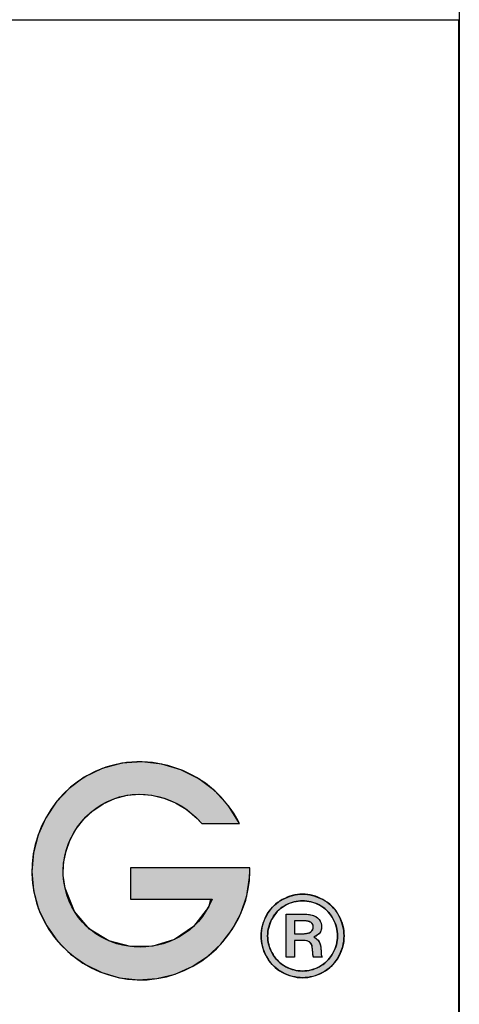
# Model space of a CAD drawing. Header units: inches. Extents: x 0 to 188, y 0 to 141.
# Tile 20 of 23: x 183 to 188, y 8 to 19. Entities that reach past the tile are written whole.
import ezdxf
from ezdxf import colors
from ezdxf.entities.mleader import LeaderData, LeaderLine
from ezdxf.math import Vec2, Vec3

# ---------------------------------------------------------------- set-up
doc = ezdxf.new("R2010")
doc.units = ezdxf.units.IN
doc.header["$MEASUREMENT"] = 0
doc.layers.add('Default', color=7, linetype='Continuous')
doc.layers.add('Layer_1', color=7, linetype='Continuous')

# ---------------------------------------------------------------- blocks, each defined once
blk = doc.blocks.new('_DOT')
at = {"color": 0}
blk.add_line((0, 0), (-1, 0), dxfattribs=at)
at = {"color": 0, "const_width": 0.333}
blk.add_lwpolyline([(-0.1665, 0, 1), (0.1665, 0, 1)], format="xyb", close=True, dxfattribs=at)
blk = doc.blocks.new('block_2')
at = {"layer": 'Default', "linetype": 'Continuous'}
blk.add_hatch(color=7, dxfattribs=at).paths.add_polyline_path([(1.05664, 0.1191), (1.05664, 0.11785), (1.05664, 0.11454), (1.05664, 0.10981), (1.05664, 0.10432), (1.05664, 0.09872), (1.05664, 0.09367), (1.05664, 0.08981), (1.05664, 0.0878), (1.05813, 0.08765), (1.06515, 0.08765), (1.07641, 0.08765), (1.09021, 0.08765), (1.10487, 0.08765), (1.11867, 0.08765), (1.12993, 0.08765), (1.13695, 0.08765), (1.13468, 0.07977), (1.11976, 0.06043), (1.10067, 0.04748), (1.07905, 0.04085), (1.05656, 0.04042), (1.03485, 0.0461), (1.01558, 0.05781), (1.00038, 0.07543), (0.99093, 0.09888), (0.98916, 0.11143), (0.98953, 0.12386), (0.99189, 0.13596), (0.99612, 0.14749), (1.00209, 0.15824), (1.00967, 0.16796), (1.01873, 0.17643), (1.02914, 0.18342), (1.04089, 0.18874), (1.05318, 0.19192), (1.06561, 0.19297), (1.07796, 0.192), (1.09002, 0.18911), (1.10154, 0.18439), (1.11231, 0.17795), (1.1221, 0.16989), (1.12815, 0.16367), (1.13056, 0.16367), (1.13519, 0.16367), (1.14126, 0.16367), (1.14798, 0.16367), (1.15457, 0.16367), (1.16025, 0.16367), (1.16423, 0.16367), (1.16573, 0.16367), (1.15485, 0.18125), (1.14111, 0.19619), (1.12504, 0.20828), (1.10717, 0.21732), (1.08801, 0.22308), (1.06811, 0.22537), (1.04797, 0.22397), (1.02813, 0.21868), (1.01026, 0.20998), (0.99496, 0.19866), (0.98202, 0.18501), (0.97163, 0.16944), (0.96398, 0.15238), (0.95925, 0.13425), (0.95763, 0.11549), (0.95931, 0.09652), (0.96443, 0.07793), (0.97257, 0.06094), (0.98337, 0.04584), (0.99645, 0.03286), (1.01143, 0.02225), (1.02796, 0.01424), (1.04567, 0.00907), (1.06417, 0.00698), (1.08312, 0.00819), (1.10143, 0.01272), (1.11844, 0.02023), (1.13382, 0.03039), (1.14729, 0.04288), (1.15855, 0.05738), (1.16729, 0.07354), (1.17321, 0.09107), (1.17602, 0.10962), (1.17622, 0.11603), (1.17622, 0.1163), (1.17622, 0.11673), (1.17622, 0.11726), (1.17622, 0.11782), (1.17622, 0.11834), (1.17622, 0.11877), (1.17622, 0.11904), (1.17566, 0.1191), (1.16801, 0.1191), (1.15334, 0.1191), (1.13413, 0.1191), (1.11284, 0.1191), (1.09197, 0.1191), (1.074, 0.1191), (1.06139, 0.1191)])
at = {"layer": 'Default', "color": 7, "linetype": 'Continuous'}
blk.add_lwpolyline([(1.05664, 0.1191), (1.05664, 0.11785), (1.05664, 0.11454), (1.05664, 0.10981), (1.05664, 0.10432), (1.05664, 0.09872), (1.05664, 0.09367), (1.05664, 0.08981), (1.05664, 0.0878), (1.05813, 0.08765), (1.06515, 0.08765), (1.07641, 0.08765), (1.09021, 0.08765), (1.10487, 0.08765), (1.11867, 0.08765), (1.12993, 0.08765), (1.13695, 0.08765), (1.13468, 0.07977), (1.11976, 0.06043), (1.10067, 0.04748), (1.07905, 0.04085), (1.05656, 0.04042), (1.03485, 0.0461), (1.01558, 0.05781), (1.00038, 0.07543), (0.99093, 0.09888), (0.98916, 0.11143), (0.98953, 0.12386), (0.99189, 0.13596), (0.99612, 0.14749), (1.00209, 0.15824), (1.00967, 0.16796), (1.01873, 0.17643), (1.02914, 0.18342), (1.04089, 0.18874), (1.05318, 0.19192), (1.06561, 0.19297), (1.07796, 0.192), (1.09002, 0.18911), (1.10154, 0.18439), (1.11231, 0.17795), (1.1221, 0.16989), (1.12815, 0.16367), (1.13056, 0.16367), (1.13519, 0.16367), (1.14126, 0.16367), (1.14798, 0.16367), (1.15457, 0.16367), (1.16025, 0.16367), (1.16423, 0.16367), (1.16573, 0.16367), (1.15485, 0.18125), (1.14111, 0.19619), (1.12504, 0.20828), (1.10717, 0.21732), (1.08801, 0.22308), (1.06811, 0.22537), (1.04797, 0.22397), (1.02813, 0.21868), (1.01026, 0.20998), (0.99496, 0.19866), (0.98202, 0.18501), (0.97163, 0.16944), (0.96398, 0.15238), (0.95925, 0.13425), (0.95763, 0.11549), (0.95931, 0.09652), (0.96443, 0.07793), (0.97257, 0.06094), (0.98337, 0.04584), (0.99645, 0.03286), (1.01143, 0.02225), (1.02796, 0.01424), (1.04567, 0.00907), (1.06417, 0.00698), (1.08312, 0.00819), (1.10143, 0.01272), (1.11844, 0.02023), (1.13382, 0.03039), (1.14729, 0.04288), (1.15855, 0.05738), (1.16729, 0.07354), (1.17321, 0.09107), (1.17602, 0.10962), (1.17622, 0.11603), (1.17622, 0.1163), (1.17622, 0.11673), (1.17622, 0.11726), (1.17622, 0.11782), (1.17622, 0.11834), (1.17622, 0.11877), (1.17622, 0.11904), (1.17566, 0.1191), (1.16801, 0.1191), (1.15334, 0.1191), (1.13413, 0.1191), (1.11284, 0.1191), (1.09197, 0.1191), (1.074, 0.1191), (1.06139, 0.1191), (1.05664, 0.1191)], close=True, dxfattribs=at)
for points, knots in [([(1.16573, 0.16367), (1.13995, 0.21598), (1.07505, 0.24015), (1.02167, 0.21601), (0.97218, 0.19362), (0.94634, 0.1359), (0.96236, 0.08397), (0.97812, 0.03287), (1.03023, 0), (1.08312, 0.00819), (1.13555, 0.01634), (1.17622, 0.06272), (1.17622, 0.11597)], [0, 0, 0, 0, 0.25, 0.25, 0.25, 0.5, 0.5, 0.5, 0.75, 0.75, 0.75, 1, 1, 1, 1]), ([(1.13844, 0.08765), (1.10997, 0.01892), (1.0077, 0.02574), (0.99093, 0.09888), (0.98295, 0.13366), (1.00111, 0.16984), (1.03289, 0.18538), (1.06578, 0.20146), (1.10471, 0.19096), (1.12797, 0.16367)], [0, 0, 0, 0, 0.333333, 0.333333, 0.333333, 0.666667, 0.666667, 0.666667, 1, 1, 1, 1])]:
    blk.add_open_spline(points, degree=3, knots=knots, dxfattribs=at)
for points in [[(1.12797, 0.16367), (1.12797, 0.16367), (1.16573, 0.16367), (1.16573, 0.16367)], [(1.05664, 0.1191), (1.05664, 0.1191), (1.05664, 0.08765), (1.05664, 0.08765)], [(1.17622, 0.1191), (1.17622, 0.1191), (1.05664, 0.1191), (1.05664, 0.1191)], [(1.17622, 0.11597), (1.17622, 0.11597), (1.17622, 0.1191), (1.17622, 0.1191)], [(1.05664, 0.08765), (1.05664, 0.08765), (1.13844, 0.08765), (1.13844, 0.08765)]]:
    blk.add_open_spline(points, degree=3, dxfattribs=at)
blk = doc.blocks.new('block_5')
at = {"layer": 'Layer_1', "linetype": 'Continuous'}
h = blk.add_hatch(color=7, dxfattribs=at)
h.paths.add_polyline_path([(0.04154, 0.08362), (0.03907, 0.08354), (0.0366, 0.08331), (0.03414, 0.08292), (0.0317, 0.08238), (0.02926, 0.08168), (0.02683, 0.08082), (0.02441, 0.07981), (0.022, 0.07865), (0.01964, 0.07733), (0.01739, 0.07588), (0.01527, 0.07429), (0.01328, 0.07257), (0.0114, 0.07072), (0.00966, 0.06873), (0.00804, 0.06661), (0.00654, 0.06435), (0.00517, 0.06196), (0.00396, 0.05953), (0.00291, 0.05707), (0.00202, 0.05459), (0.00129, 0.05208), (0.00073, 0.04955), (0.00032, 0.04699), (0.00008, 0.04441), (0, 0.04181), (0.00008, 0.03923), (0.00032, 0.03668), (0.00071, 0.03415), (0.00127, 0.03165), (0.00198, 0.02917), (0.00285, 0.02671), (0.00388, 0.02428), (0.00507, 0.02187), (0.00641, 0.01951), (0.00788, 0.01727), (0.00947, 0.01516), (0.01119, 0.01317), (0.01305, 0.01131), (0.01503, 0.00957), (0.01713, 0.00796), (0.01937, 0.00648), (0.02173, 0.00512), (0.02413, 0.00392), (0.02656, 0.00288), (0.02902, 0.002), (0.0315, 0.00128), (0.034, 0.00072), (0.03653, 0.00032), (0.03908, 0.00008), (0.04165, 0), (0.0442, 0.00008), (0.04673, 0.00032), (0.04923, 0.00072), (0.05172, 0.00128), (0.05418, 0.002), (0.05662, 0.00288), (0.05905, 0.00392), (0.06145, 0.00512), (0.06381, 0.00648), (0.06604, 0.00796), (0.06816, 0.00957), (0.07014, 0.01131), (0.07199, 0.01317), (0.07372, 0.01516), (0.07532, 0.01727), (0.07679, 0.01951), (0.07813, 0.02187), (0.07932, 0.02428), (0.08034, 0.02671), (0.08121, 0.02917), (0.08193, 0.03165), (0.08248, 0.03415), (0.08288, 0.03668), (0.08312, 0.03923), (0.0832, 0.04181), (0.08312, 0.04441), (0.08287, 0.04699), (0.08247, 0.04955), (0.0819, 0.05208), (0.08117, 0.05459), (0.08028, 0.05707), (0.07923, 0.05953), (0.07802, 0.06196), (0.07666, 0.06435), (0.07517, 0.06661), (0.07355, 0.06873), (0.0718, 0.07072), (0.06993, 0.07257), (0.06793, 0.07429), (0.0658, 0.07588), (0.06354, 0.07733), (0.06117, 0.07865), (0.05876, 0.07981), (0.05634, 0.08082), (0.05391, 0.08168), (0.05146, 0.08238), (0.049, 0.08292), (0.04653, 0.08331), (0.04404, 0.08354)])
h.paths.add_polyline_path([(0.04154, 0.07706), (0.03944, 0.07699), (0.03735, 0.0768), (0.03527, 0.07647), (0.03321, 0.07601), (0.03115, 0.07542), (0.02911, 0.07469), (0.02707, 0.07384), (0.02505, 0.07286), (0.02306, 0.07175), (0.02117, 0.07052), (0.01938, 0.06918), (0.01771, 0.06772), (0.01614, 0.06615), (0.01467, 0.06447), (0.01331, 0.06268), (0.01206, 0.06077), (0.01091, 0.05875), (0.00989, 0.0567), (0.009, 0.05462), (0.00825, 0.05253), (0.00764, 0.05042), (0.00716, 0.04829), (0.00682, 0.04615), (0.00662, 0.04399), (0.00655, 0.04181), (0.00662, 0.03966), (0.00682, 0.03752), (0.00716, 0.0354), (0.00763, 0.0333), (0.00823, 0.03122), (0.00897, 0.02916), (0.00984, 0.02711), (0.01085, 0.02508), (0.01199, 0.02309), (0.01323, 0.0212), (0.01458, 0.01941), (0.01604, 0.01774), (0.0176, 0.01617), (0.01926, 0.01471), (0.02103, 0.01336), (0.0229, 0.01212), (0.02488, 0.01098), (0.0269, 0.00997), (0.02893, 0.0091), (0.03099, 0.00836), (0.03306, 0.00775), (0.03515, 0.00728), (0.03727, 0.00694), (0.0394, 0.00674), (0.04154, 0.00667), (0.04372, 0.00674), (0.04587, 0.00694), (0.04799, 0.00728), (0.0501, 0.00775), (0.05218, 0.00836), (0.05424, 0.0091), (0.05629, 0.00997), (0.05831, 0.01098), (0.06028, 0.01212), (0.06216, 0.01336), (0.06393, 0.01471), (0.06559, 0.01617), (0.06715, 0.01774), (0.06861, 0.01941), (0.06996, 0.0212), (0.0712, 0.02309), (0.07233, 0.02508), (0.07334, 0.02711), (0.07422, 0.02916), (0.07496, 0.03122), (0.07557, 0.0333), (0.07604, 0.0354), (0.07638, 0.03752), (0.07658, 0.03966), (0.07665, 0.04181), (0.07658, 0.04399), (0.07637, 0.04615), (0.07603, 0.04829), (0.07555, 0.05042), (0.07494, 0.05253), (0.07419, 0.05462), (0.0733, 0.0567), (0.07228, 0.05875), (0.07113, 0.06077), (0.06988, 0.06268), (0.06852, 0.06447), (0.06705, 0.06615), (0.06548, 0.06772), (0.0638, 0.06918), (0.06202, 0.07052), (0.06013, 0.07175), (0.05814, 0.07286), (0.05611, 0.07384), (0.05407, 0.07469), (0.05202, 0.07542), (0.04995, 0.07601), (0.04787, 0.07647), (0.04577, 0.0768), (0.04367, 0.07699)])
h = blk.add_hatch(color=7, dxfattribs=at)
h.paths.add_polyline_path([(0.025, 0.06371), (0.025, 0.06001), (0.025, 0.05094), (0.025, 0.0395), (0.025, 0.02874), (0.025, 0.02168), (0.02515, 0.02047), (0.02641, 0.02047), (0.02846, 0.02047), (0.0307, 0.02047), (0.03256, 0.02047), (0.03342, 0.02047), (0.03343, 0.02163), (0.03343, 0.025), (0.03343, 0.02942), (0.03343, 0.03372), (0.03343, 0.0367), (0.03349, 0.03737), (0.03427, 0.03737), (0.03563, 0.03737), (0.03717, 0.03737), (0.03848, 0.03737), (0.03917, 0.03737), (0.04078, 0.03735), (0.04261, 0.03726), (0.0442, 0.03712), (0.04557, 0.0369), (0.04671, 0.03663), (0.04761, 0.03628), (0.04834, 0.03587), (0.049, 0.0354), (0.04957, 0.03487), (0.05006, 0.03427), (0.05047, 0.0336), (0.05081, 0.03283), (0.0511, 0.03182), (0.05133, 0.03057), (0.05152, 0.02907), (0.05167, 0.02733), (0.05176, 0.02546), (0.0518, 0.02438), (0.0519, 0.02337), (0.05207, 0.02244), (0.0523, 0.02158), (0.05259, 0.02079), (0.05298, 0.02047), (0.05436, 0.02047), (0.05647, 0.02047), (0.0587, 0.02047), (0.06048, 0.02047), (0.0612, 0.02047), (0.06097, 0.02101), (0.06077, 0.02152), (0.06061, 0.022), (0.06047, 0.02245), (0.06036, 0.02286), (0.06028, 0.02326), (0.06021, 0.02373), (0.06015, 0.02432), (0.06012, 0.025), (0.06009, 0.0258), (0.06009, 0.02669), (0.06001, 0.02865), (0.05981, 0.03055), (0.0595, 0.03228), (0.05908, 0.03382), (0.05856, 0.03517), (0.05792, 0.03634), (0.05717, 0.0374), (0.0563, 0.03835), (0.05532, 0.03919), (0.05423, 0.03993), (0.05303, 0.04057), (0.05386, 0.04112), (0.05516, 0.04174), (0.05631, 0.04244), (0.05732, 0.0432), (0.05819, 0.04405), (0.05892, 0.04497), (0.0595, 0.04596), (0.05996, 0.04702), (0.0603, 0.04815), (0.06052, 0.04934), (0.06062, 0.05061), (0.06055, 0.05253), (0.06013, 0.0546), (0.05935, 0.05651), (0.05822, 0.05824), (0.05672, 0.0598), (0.05492, 0.06115), (0.05318, 0.062), (0.05106, 0.06269), (0.04858, 0.0632), (0.04573, 0.06353), (0.04252, 0.0637), (0.04053, 0.06371), (0.03792, 0.06371), (0.03394, 0.06371), (0.02972, 0.06371), (0.02636, 0.06371)])
h.paths.add_polyline_path([(0.03343, 0.04403), (0.03353, 0.04403), (0.03382, 0.04403), (0.03425, 0.04403), (0.03481, 0.04403), (0.03547, 0.04403), (0.03618, 0.04403), (0.03693, 0.04403), (0.03769, 0.04403), (0.03842, 0.04403), (0.03909, 0.04403), (0.03968, 0.04403), (0.04015, 0.04403), (0.04048, 0.04403), (0.04064, 0.04403), (0.04131, 0.04404), (0.04221, 0.04406), (0.04306, 0.0441), (0.04387, 0.04416), (0.04464, 0.04423), (0.04537, 0.04433), (0.04606, 0.04444), (0.0467, 0.04457), (0.0473, 0.04472), (0.04786, 0.04489), (0.04838, 0.04507), (0.04885, 0.04527), (0.04928, 0.04549), (0.04967, 0.04573), (0.05002, 0.04598), (0.05033, 0.04625), (0.05063, 0.04653), (0.0509, 0.04682), (0.05115, 0.04712), (0.05137, 0.04743), (0.05157, 0.04776), (0.05175, 0.04809), (0.0519, 0.04844), (0.05203, 0.0488), (0.05213, 0.04917), (0.05221, 0.04955), (0.05227, 0.04994), (0.0523, 0.05035), (0.05231, 0.05077), (0.0523, 0.05118), (0.05226, 0.05158), (0.0522, 0.05196), (0.05212, 0.05234), (0.05202, 0.0527), (0.05189, 0.05304), (0.05174, 0.05338), (0.05157, 0.0537), (0.05138, 0.054), (0.05117, 0.0543), (0.05093, 0.05458), (0.05067, 0.05484), (0.05039, 0.0551), (0.05008, 0.05534), (0.04974, 0.05557), (0.04936, 0.05578), (0.04892, 0.05598), (0.04844, 0.05615), (0.0479, 0.05632), (0.04732, 0.05646), (0.04668, 0.05659), (0.046, 0.05671), (0.04527, 0.0568), (0.04448, 0.05688), (0.04365, 0.05695), (0.04277, 0.05699), (0.04184, 0.05702), (0.04085, 0.05704), (0.04039, 0.05704), (0.04018, 0.05704), (0.03982, 0.05704), (0.03933, 0.05704), (0.03873, 0.05704), (0.03806, 0.05704), (0.03734, 0.05704), (0.03661, 0.05704), (0.03589, 0.05704), (0.03521, 0.05704), (0.0346, 0.05704), (0.03409, 0.05704), (0.03371, 0.05704), (0.03348, 0.05704), (0.03343, 0.05703), (0.03343, 0.05674), (0.03343, 0.05615), (0.03343, 0.05529), (0.03343, 0.05423), (0.03343, 0.05302), (0.03343, 0.0517), (0.03343, 0.05034), (0.03343, 0.04899), (0.03343, 0.0477), (0.03343, 0.04652), (0.03343, 0.04551), (0.03343, 0.04473), (0.03343, 0.04422)])
at = {"layer": 'Layer_1', "color": 7, "linetype": 'Continuous'}
for points in [[(0.04154, 0.08362), (0.04404, 0.08354), (0.04653, 0.08331), (0.049, 0.08292), (0.05146, 0.08238), (0.05391, 0.08168), (0.05634, 0.08082), (0.05876, 0.07981), (0.06117, 0.07865), (0.06354, 0.07733), (0.0658, 0.07588), (0.06793, 0.07429), (0.06993, 0.07257), (0.0718, 0.07072), (0.07355, 0.06873), (0.07517, 0.06661), (0.07666, 0.06435), (0.07802, 0.06196), (0.07923, 0.05953), (0.08028, 0.05707), (0.08117, 0.05459), (0.0819, 0.05208), (0.08247, 0.04955), (0.08287, 0.04699), (0.08312, 0.04441), (0.0832, 0.04181), (0.08312, 0.03923), (0.08288, 0.03668), (0.08248, 0.03415), (0.08193, 0.03165), (0.08121, 0.02917), (0.08034, 0.02671), (0.07932, 0.02428), (0.07813, 0.02187), (0.07679, 0.01951), (0.07532, 0.01727), (0.07372, 0.01516), (0.07199, 0.01317), (0.07014, 0.01131), (0.06816, 0.00957), (0.06604, 0.00796), (0.06381, 0.00648), (0.06145, 0.00512), (0.05905, 0.00392), (0.05662, 0.00288), (0.05418, 0.002), (0.05172, 0.00128), (0.04923, 0.00072), (0.04673, 0.00032), (0.0442, 0.00008), (0.04165, 0), (0.03908, 0.00008), (0.03653, 0.00032), (0.034, 0.00072), (0.0315, 0.00128), (0.02902, 0.002), (0.02656, 0.00288), (0.02413, 0.00392), (0.02173, 0.00512), (0.01937, 0.00648), (0.01713, 0.00796), (0.01503, 0.00957), (0.01305, 0.01131), (0.01119, 0.01317), (0.00947, 0.01516), (0.00788, 0.01727), (0.00641, 0.01951), (0.00507, 0.02187), (0.00388, 0.02428), (0.00285, 0.02671), (0.00198, 0.02917), (0.00127, 0.03165), (0.00071, 0.03415), (0.00032, 0.03668), (0.00008, 0.03923), (0, 0.04181), (0.00008, 0.04441), (0.00032, 0.04699), (0.00073, 0.04955), (0.00129, 0.05208), (0.00202, 0.05459), (0.00291, 0.05707), (0.00396, 0.05953), (0.00517, 0.06196), (0.00654, 0.06435), (0.00804, 0.06661), (0.00966, 0.06873), (0.0114, 0.07072), (0.01328, 0.07257), (0.01527, 0.07429), (0.01739, 0.07588), (0.01964, 0.07733), (0.022, 0.07865), (0.02441, 0.07981), (0.02683, 0.08082), (0.02926, 0.08168), (0.0317, 0.08238), (0.03414, 0.08292), (0.0366, 0.08331), (0.03907, 0.08354), (0.04154, 0.08362)], [(0.04154, 0.07706), (0.03944, 0.07699), (0.03735, 0.0768), (0.03527, 0.07647), (0.03321, 0.07601), (0.03115, 0.07542), (0.02911, 0.07469), (0.02707, 0.07384), (0.02505, 0.07286), (0.02306, 0.07175), (0.02117, 0.07052), (0.01938, 0.06918), (0.01771, 0.06772), (0.01614, 0.06615), (0.01467, 0.06447), (0.01331, 0.06268), (0.01206, 0.06077), (0.01091, 0.05875), (0.00989, 0.0567), (0.009, 0.05462), (0.00825, 0.05253), (0.00764, 0.05042), (0.00716, 0.04829), (0.00682, 0.04615), (0.00662, 0.04399), (0.00655, 0.04181), (0.00662, 0.03966), (0.00682, 0.03752), (0.00716, 0.0354), (0.00763, 0.0333), (0.00823, 0.03122), (0.00897, 0.02916), (0.00984, 0.02711), (0.01085, 0.02508), (0.01199, 0.02309), (0.01323, 0.0212), (0.01458, 0.01941), (0.01604, 0.01774), (0.0176, 0.01617), (0.01926, 0.01471), (0.02103, 0.01336), (0.0229, 0.01212), (0.02488, 0.01098), (0.0269, 0.00997), (0.02893, 0.0091), (0.03099, 0.00836), (0.03306, 0.00775), (0.03515, 0.00728), (0.03727, 0.00694), (0.0394, 0.00674), (0.04154, 0.00667), (0.04372, 0.00674), (0.04587, 0.00694), (0.04799, 0.00728), (0.0501, 0.00775), (0.05218, 0.00836), (0.05424, 0.0091), (0.05629, 0.00997), (0.05831, 0.01098), (0.06028, 0.01212), (0.06216, 0.01336), (0.06393, 0.01471), (0.06559, 0.01617), (0.06715, 0.01774), (0.06861, 0.01941), (0.06996, 0.0212), (0.0712, 0.02309), (0.07233, 0.02508), (0.07334, 0.02711), (0.07422, 0.02916), (0.07496, 0.03122), (0.07557, 0.0333), (0.07604, 0.0354), (0.07638, 0.03752), (0.07658, 0.03966), (0.07665, 0.04181), (0.07658, 0.04399), (0.07637, 0.04615), (0.07603, 0.04829), (0.07555, 0.05042), (0.07494, 0.05253), (0.07419, 0.05462), (0.0733, 0.0567), (0.07228, 0.05875), (0.07113, 0.06077), (0.06988, 0.06268), (0.06852, 0.06447), (0.06705, 0.06615), (0.06548, 0.06772), (0.0638, 0.06918), (0.06202, 0.07052), (0.06013, 0.07175), (0.05814, 0.07286), (0.05611, 0.07384), (0.05407, 0.07469), (0.05202, 0.07542), (0.04995, 0.07601), (0.04787, 0.07647), (0.04577, 0.0768), (0.04367, 0.07699), (0.04154, 0.07706)], [(0.025, 0.06371), (0.02636, 0.06371), (0.02972, 0.06371), (0.03394, 0.06371), (0.03792, 0.06371), (0.04053, 0.06371), (0.04252, 0.0637), (0.04573, 0.06353), (0.04858, 0.0632), (0.05106, 0.06269), (0.05318, 0.062), (0.05492, 0.06115), (0.05672, 0.0598), (0.05822, 0.05824), (0.05935, 0.05651), (0.06013, 0.0546), (0.06055, 0.05253), (0.06062, 0.05061), (0.06052, 0.04934), (0.0603, 0.04815), (0.05996, 0.04702), (0.0595, 0.04596), (0.05892, 0.04497), (0.05819, 0.04405), (0.05732, 0.0432), (0.05631, 0.04244), (0.05516, 0.04174), (0.05386, 0.04112), (0.05303, 0.04057), (0.05423, 0.03993), (0.05532, 0.03919), (0.0563, 0.03835), (0.05717, 0.0374), (0.05792, 0.03634), (0.05856, 0.03517), (0.05908, 0.03382), (0.0595, 0.03228), (0.05981, 0.03055), (0.06001, 0.02865), (0.06009, 0.02669), (0.06009, 0.0258), (0.06012, 0.025), (0.06015, 0.02432), (0.06021, 0.02373), (0.06028, 0.02326), (0.06036, 0.02286), (0.06047, 0.02245), (0.06061, 0.022), (0.06077, 0.02152), (0.06097, 0.02101), (0.0612, 0.02047), (0.06048, 0.02047), (0.0587, 0.02047), (0.05647, 0.02047), (0.05436, 0.02047), (0.05298, 0.02047), (0.05259, 0.02079), (0.0523, 0.02158), (0.05207, 0.02244), (0.0519, 0.02337), (0.0518, 0.02438), (0.05176, 0.02546), (0.05167, 0.02733), (0.05152, 0.02907), (0.05133, 0.03057), (0.0511, 0.03182), (0.05081, 0.03283), (0.05047, 0.0336), (0.05006, 0.03427), (0.04957, 0.03487), (0.049, 0.0354), (0.04834, 0.03587), (0.04761, 0.03628), (0.04671, 0.03663), (0.04557, 0.0369), (0.0442, 0.03712), (0.04261, 0.03726), (0.04078, 0.03735), (0.03917, 0.03737), (0.03848, 0.03737), (0.03717, 0.03737), (0.03563, 0.03737), (0.03427, 0.03737), (0.03349, 0.03737), (0.03343, 0.0367), (0.03343, 0.03372), (0.03343, 0.02942), (0.03343, 0.025), (0.03343, 0.02163), (0.03342, 0.02047), (0.03256, 0.02047), (0.0307, 0.02047), (0.02846, 0.02047), (0.02641, 0.02047), (0.02515, 0.02047), (0.025, 0.02168), (0.025, 0.02874), (0.025, 0.0395), (0.025, 0.05094), (0.025, 0.06001), (0.025, 0.06371)], [(0.03343, 0.04403), (0.03353, 0.04403), (0.03382, 0.04403), (0.03425, 0.04403), (0.03481, 0.04403), (0.03547, 0.04403), (0.03618, 0.04403), (0.03693, 0.04403), (0.03769, 0.04403), (0.03842, 0.04403), (0.03909, 0.04403), (0.03968, 0.04403), (0.04015, 0.04403), (0.04048, 0.04403), (0.04064, 0.04403), (0.04131, 0.04404), (0.04221, 0.04406), (0.04306, 0.0441), (0.04387, 0.04416), (0.04464, 0.04423), (0.04537, 0.04433), (0.04606, 0.04444), (0.0467, 0.04457), (0.0473, 0.04472), (0.04786, 0.04489), (0.04838, 0.04507), (0.04885, 0.04527), (0.04928, 0.04549), (0.04967, 0.04573), (0.05002, 0.04598), (0.05033, 0.04625), (0.05063, 0.04653), (0.0509, 0.04682), (0.05115, 0.04712), (0.05137, 0.04743), (0.05157, 0.04776), (0.05175, 0.04809), (0.0519, 0.04844), (0.05203, 0.0488), (0.05213, 0.04917), (0.05221, 0.04955), (0.05227, 0.04994), (0.0523, 0.05035), (0.05231, 0.05077), (0.0523, 0.05118), (0.05226, 0.05158), (0.0522, 0.05196), (0.05212, 0.05234), (0.05202, 0.0527), (0.05189, 0.05304), (0.05174, 0.05338), (0.05157, 0.0537), (0.05138, 0.054), (0.05117, 0.0543), (0.05093, 0.05458), (0.05067, 0.05484), (0.05039, 0.0551), (0.05008, 0.05534), (0.04974, 0.05557), (0.04936, 0.05578), (0.04892, 0.05598), (0.04844, 0.05615), (0.0479, 0.05632), (0.04732, 0.05646), (0.04668, 0.05659), (0.046, 0.05671), (0.04527, 0.0568), (0.04448, 0.05688), (0.04365, 0.05695), (0.04277, 0.05699), (0.04184, 0.05702), (0.04085, 0.05704), (0.04039, 0.05704), (0.04018, 0.05704), (0.03982, 0.05704), (0.03933, 0.05704), (0.03873, 0.05704), (0.03806, 0.05704), (0.03734, 0.05704), (0.03661, 0.05704), (0.03589, 0.05704), (0.03521, 0.05704), (0.0346, 0.05704), (0.03409, 0.05704), (0.03371, 0.05704), (0.03348, 0.05704), (0.03343, 0.05703), (0.03343, 0.05674), (0.03343, 0.05615), (0.03343, 0.05529), (0.03343, 0.05423), (0.03343, 0.05302), (0.03343, 0.0517), (0.03343, 0.05034), (0.03343, 0.04899), (0.03343, 0.0477), (0.03343, 0.04652), (0.03343, 0.04551), (0.03343, 0.04473), (0.03343, 0.04422), (0.03343, 0.04403)]]:
    blk.add_lwpolyline(points, close=True, dxfattribs=at)
for points, knots in [([(0.04154, 0.08362), (0.0485, 0.08362), (0.05531, 0.08182), (0.06197, 0.07823), (0.06864, 0.07463), (0.07385, 0.06948), (0.07758, 0.06277), (0.08131, 0.05606), (0.0832, 0.04908), (0.0832, 0.04181), (0.0832, 0.03462), (0.08135, 0.02771), (0.0777, 0.02108), (0.07403, 0.01444), (0.06887, 0.00927), (0.06224, 0.00556), (0.05562, 0.00185), (0.04876, 0), (0.04165, 0), (0.03446, 0), (0.02756, 0.00185), (0.02093, 0.00556), (0.01431, 0.00927), (0.00916, 0.01444), (0.00551, 0.02108), (0.00183, 0.02771), (0, 0.03462), (0, 0.04181), (0, 0.04908), (0.00187, 0.05606), (0.00562, 0.06277), (0.00936, 0.06948), (0.01457, 0.07463), (0.0212, 0.07823), (0.02789, 0.08182), (0.03464, 0.08362), (0.04154, 0.08362)], [0, 0, 0, 0, 0.083333, 0.083333, 0.083333, 0.166667, 0.166667, 0.166667, 0.25, 0.25, 0.25, 0.333333, 0.333333, 0.333333, 0.416667, 0.416667, 0.416667, 0.5, 0.5, 0.5, 0.583333, 0.583333, 0.583333, 0.666667, 0.666667, 0.666667, 0.75, 0.75, 0.75, 0.833333, 0.833333, 0.833333, 0.916667, 0.916667, 0.916667, 1, 1, 1, 1]), ([(0.04154, 0.07706), (0.03569, 0.07706), (0.02998, 0.07553), (0.02437, 0.0725), (0.01879, 0.06946), (0.01442, 0.0651), (0.01128, 0.05943), (0.00812, 0.05377), (0.00655, 0.04789), (0.00655, 0.04181), (0.00655, 0.03581), (0.00811, 0.03), (0.01122, 0.02441), (0.01434, 0.01881), (0.01866, 0.01446), (0.02421, 0.01135), (0.02977, 0.00823), (0.03555, 0.00667), (0.04154, 0.00667), (0.04761, 0.00667), (0.05341, 0.00823), (0.05897, 0.01135), (0.06452, 0.01446), (0.06886, 0.01881), (0.07197, 0.02441), (0.07509, 0.03), (0.07665, 0.03581), (0.07665, 0.04181), (0.07665, 0.04789), (0.07506, 0.05377), (0.07191, 0.05943), (0.06877, 0.0651), (0.0644, 0.06946), (0.05881, 0.0725), (0.05321, 0.07553), (0.04746, 0.07706), (0.04154, 0.07706)], [0, 0, 0, 0, 0.083333, 0.083333, 0.083333, 0.166667, 0.166667, 0.166667, 0.25, 0.25, 0.25, 0.333333, 0.333333, 0.333333, 0.416667, 0.416667, 0.416667, 0.5, 0.5, 0.5, 0.583333, 0.583333, 0.583333, 0.666667, 0.666667, 0.666667, 0.75, 0.75, 0.75, 0.833333, 0.833333, 0.833333, 0.916667, 0.916667, 0.916667, 1, 1, 1, 1]), ([(0.04097, 0.06371), (0.04757, 0.06371), (0.05227, 0.06283), (0.05509, 0.06104), (0.05878, 0.0586), (0.06063, 0.05526), (0.06063, 0.05105), (0.06063, 0.0486), (0.06002, 0.0465), (0.05877, 0.04476), (0.0575, 0.04302), (0.0555, 0.04166), (0.05275, 0.0407), (0.05512, 0.03966), (0.05693, 0.03808), (0.05815, 0.03597), (0.05935, 0.03386), (0.06002, 0.0308), (0.06009, 0.02679), (0.06009, 0.02502), (0.06015, 0.02378), (0.06032, 0.02308), (0.06045, 0.02237), (0.06075, 0.0215), (0.0612, 0.02047)], [0, 0, 0, 0, 0.125, 0.125, 0.125, 0.25, 0.25, 0.25, 0.375, 0.375, 0.375, 0.5, 0.5, 0.5, 0.625, 0.625, 0.625, 0.75, 0.75, 0.75, 0.875, 0.875, 0.875, 1, 1, 1, 1]), ([(0.04065, 0.04403), (0.04515, 0.04403), (0.04824, 0.04465), (0.04987, 0.04587), (0.05149, 0.04709), (0.05231, 0.0487), (0.05231, 0.05071), (0.05231, 0.05271), (0.05155, 0.05427), (0.05004, 0.05537), (0.04852, 0.05649), (0.04532, 0.05704), (0.04042, 0.05704)], [0, 0, 0, 0, 0.25, 0.25, 0.25, 0.5, 0.5, 0.5, 0.75, 0.75, 0.75, 1, 1, 1, 1]), ([(0.05275, 0.02047), (0.05208, 0.0218), (0.05176, 0.0235), (0.05176, 0.02558), (0.05161, 0.02943), (0.05123, 0.03203), (0.05059, 0.03337), (0.04995, 0.0347), (0.04891, 0.03569), (0.04743, 0.03636), (0.04587, 0.03703), (0.04313, 0.03737), (0.0392, 0.03737)], [0, 0, 0, 0, 0.25, 0.25, 0.25, 0.5, 0.5, 0.5, 0.75, 0.75, 0.75, 1, 1, 1, 1])]:
    blk.add_open_spline(points, degree=3, knots=knots, dxfattribs=at)
for points in [[(0.025, 0.06371), (0.025, 0.06371), (0.04097, 0.06371), (0.04097, 0.06371)], [(0.025, 0.02047), (0.025, 0.02047), (0.025, 0.06371), (0.025, 0.06371)], [(0.04042, 0.05704), (0.04042, 0.05704), (0.03343, 0.05704), (0.03343, 0.05704)], [(0.03343, 0.05704), (0.03343, 0.05704), (0.03343, 0.04403), (0.03343, 0.04403)], [(0.03343, 0.04403), (0.03343, 0.04403), (0.04065, 0.04403), (0.04065, 0.04403)], [(0.0392, 0.03737), (0.0392, 0.03737), (0.03343, 0.03737), (0.03343, 0.03737)], [(0.03343, 0.03737), (0.03343, 0.03737), (0.03343, 0.02047), (0.03343, 0.02047)], [(0.03343, 0.02047), (0.03343, 0.02047), (0.025, 0.02047), (0.025, 0.02047)], [(0.0612, 0.02047), (0.0612, 0.02047), (0.05275, 0.02047), (0.05275, 0.02047)]]:
    blk.add_open_spline(points, degree=3, dxfattribs=at)
blk = doc.blocks.new('block_4')
at = {"layer": 'Layer_1', "color": 7}
blk.add_blockref('block_5', (-0.09933, -0.0301), dxfattribs=at)
blk = doc.blocks.new('block_3')
at = {"layer": 'Layer_1', "color": 7}
blk.add_blockref('block_4', (-0.01416, -0.06436), dxfattribs=at)
blk = doc.blocks.new('Block1')
at = {"layer": 'Default', "color": 7}
for name, p in [('block_2', (2.0929, 0.69957)), ('block_3', (3.39395, 0.80317))]:
    blk.add_blockref(name, p, dxfattribs=at)
blk = doc.blocks.new('Block13')
at = {"layer": 'Default', "color": 7, "linetype": 'Continuous'}
for p, q in [((0, 1.75254), (3.51548, 1.75254)), ((3.51548, 1.75254), (3.51548, 0))]:
    blk.add_line(p, q, dxfattribs=at)
at = {"layer": 'Default', "color": 7}
blk.add_blockref('Block1', (0.03706, 0.08409), dxfattribs=at)
at = {"layer": 'Default', "insert": (0.03212, 1.73384), "char_height": 0.07, "width": 3.484116, "attachment_point": 1}
blk.add_mtext('{\\fArial|b0||i0||c0|p34;\\C7;\\H7.e-002;\\W1.;\\T1.;Data subject to change without notice. Isometric drawing not to scale.}', dxfattribs=at)
blk = doc.blocks.new('Block11')
at = {"layer": 'Default', "color": 7}
blk.add_blockref('Block13', (0, 0), dxfattribs=at)
blk = doc.blocks.new('Block10')
at = {"layer": 'Default', "color": 7}
blk.add_blockref('Block11', (0, 0), dxfattribs=at)
blk = doc.blocks.new('Block222')
at = {"layer": 'Default', "color": 7, "xscale": 15, "yscale": 15, "zscale": 15}
blk.add_blockref('Block10', (121.713, -88.163), dxfattribs=at)
at = {"layer": 'Default', "color": 7, "linetype": 'Continuous'}
ml = blk.add_multileader_mtext('Standard', dxfattribs=at)
ml.set_content('{\\pxsm0.9;\\fArial|b1||i0||c0|p34;\\W1.;SDC249U36BK\\P}', color=7)
ml.set_leader_properties()
ml.set_arrow_properties(name='DOT')
ml.build(insert=Vec2(0, 0))
ml.multileader.update_dxf_attribs({"leader_type": 0, "dogleg_length": 0, "arrow_head_size": 2.25})
ctx = ml.context
ctx.base_point, ctx.char_height, ctx.arrow_head_size, ctx.landing_gap_size = Vec3(152.319, -85.833), 2.25, 2.25, 0.787
ctx.text_align_type = 1
notes = []
notes.append((ctx, [(0, (0, 0, 0), (0, 0), (1, 0), 1, [])]))
ctx.mtext.insert, ctx.mtext.alignment = Vec3(163.433, -84.687), 2
for ctx, leaders in notes:
    for number, flags, end, landing, length, lines in leaders:
        leader = LeaderData()
        leader.index, (leader.has_last_leader_line, leader.has_dogleg_vector, leader.attachment_direction) = number, flags
        leader.last_leader_point, leader.dogleg_vector, leader.dogleg_length = Vec3(end), Vec3(landing), length
        for number, points, colour, breaks in lines:
            line = LeaderLine()
            line.index, line.vertices, line.color, line.breaks = number, Vec3.list(points), colors.encode_raw_color(colour), breaks
            leader.lines.append(line)
        ctx.leaders.append(leader)

msp = doc.modelspace()

# ---------------------------------------------------------------- linework, layer by layer
at = {"layer": 'Default', "color": 7, "linetype": 'Continuous'}
msp.add_line((187.896, 0.103), (187.896, 140.903), dxfattribs=at)

# ---------------------------------------------------------------- block references
at = {"layer": 'Default', "color": 7, "xscale": 0.72, "yscale": 0.72, "zscale": 0.72}
msp.add_blockref('Block222', (62.286, 63.58), dxfattribs=at)

doc.saveas('drawing.dxf')
